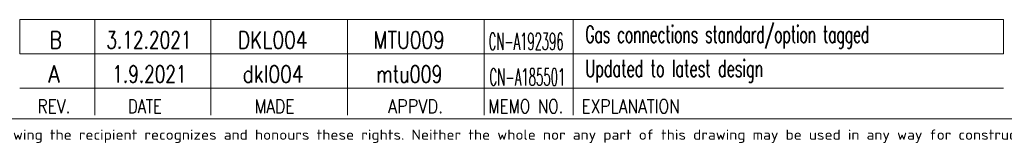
# Model space of a CAD drawing. Header units: inches. Extents: x 0 to 29700, y -16 to 21000.
# Tile 145 of 256: x 12988 to 20194, y 48 to 977. Entities that reach past the tile are written whole.
import ezdxf

# ---------------------------------------------------------------- set-up
doc = ezdxf.new("R2010")
doc.units = ezdxf.units.IN
doc.layers.add('210', color=7, linetype='Continuous', true_color=0xffffff)
doc.layers.add('254', color=7, linetype='Continuous', true_color=0xffffff)
doc.styles.add('iso-1', font='isocp.shx')
doc.styles.add('latin_extended', font='simplex.shx')

msp = doc.modelspace()

# ---------------------------------------------------------------- linework, layer by layer
at = {"layer": '210', "color": 7, "linetype": 'Continuous', "lineweight": 18}
msp.add_line((250, 250), (29450, 250), dxfattribs=at)
at = {"layer": '254', "color": 7, "linetype": 'Continuous', "lineweight": 18}
for p, q in [((12987.939, 727.309), (12987.939, 977.309)), ((20187.946, 475.458), (12987.946, 475.458))]:
    msp.add_line(p, q, dxfattribs=at)
at = {"layer": '254', "color": 7, "linetype": 'Continuous', "lineweight": 13}
for p, q in [((20187.939, 977.309), (12987.939, 977.309)), ((20187.939, 727.309), (12987.939, 727.309)), ((20187.952, 727.309), (12987.951, 727.309))]:
    msp.add_line(p, q, dxfattribs=at)
at = {"layer": '254', "color": 3, "linetype": 'Continuous', "lineweight": 18}
for p, q in [((13537.939, 977.309), (13537.939, 727.309)), ((14387.939, 727.309), (14387.939, 977.309)), ((15387.939, 977.309), (15387.939, 727.309)), ((16387.939, 727.309), (16387.939, 977.309)), ((17037.945, 977.309), (17037.939, 727.309)), ((20187.945, 977.309), (20187.939, 727.309)), ((13537.927, 727.309), (13537.927, 277.309)), ((14387.927, 277.309), (14387.927, 727.309)), ((15387.927, 727.309), (15387.927, 277.309)), ((16387.927, 277.309), (16387.927, 727.309)), ((17037.927, 727.309), (17037.927, 277.309))]:
    msp.add_line(p, q, dxfattribs=at)

# ---------------------------------------------------------------- texts
at = {"layer": '210', "color": 211, "linetype": 'Continuous', "lineweight": 13, "insert": (9212.46, 73.823), "char_height": 75, "attachment_point": 7, "line_spacing_factor": 0.963855, "style": 'iso-1'}
msp.add_mtext('\\W1.2083;Copyright Wärtsilä. All rights reserved. By taking possession of the drawing the recipient recognizes and honours these rights. Neither the whole nor any part of this drawing may be used in any way for construction, fabrication, marketing or any other', dxfattribs=at)
at = {"layer": '254', "color": 3, "linetype": 'Continuous', "lineweight": 18, "char_height": 125, "attachment_point": 7, "line_spacing_factor": 0.963855, "style": 'latin_extended'}
for s, insert in [('\\W0.8203;B', (13204.671, 765.831)), ('\\W0.7284;3.12.2021', (13621.644, 765.831)), ('\\W0.8002;DKL004', (14584.316, 765.831)), ('\\W0.7965;MTU009', (15578.339, 765.831)), ('\\W0.4938;CN-A192396', (16420.336, 755.455)), ('\\W0.5948;Gas connections standard/option tagged', (17127.863, 765.831)), ('\\W0.8021;dkl004', (14619.184, 515.831)), ('\\W0.6187;Updated to latest design', (17127.863, 515.831)), ('\\W0.8818;A', (13197.434, 515.831)), ('\\W0.7240;1.9.2021', (13666.151, 515.831)), ('\\W0.7468;mtu009', (15598.075, 515.831)), ('\\W0.5007;CN-A185501', (16425.886, 493.954))]:
    msp.add_mtext(s, dxfattribs=dict(at, insert=insert))
at = {"layer": '254', "color": 211, "linetype": 'Continuous', "lineweight": 18, "char_height": 100, "attachment_point": 7, "line_spacing_factor": 0.963855, "style": 'latin_extended'}
for s, insert in [('\\W0.8203;REV.', (13119.189, 292.666)), ('\\W0.7715;DATE', (13782, 292.666)), ('\\W0.8285;MADE', (14707.547, 292.666)), ('\\W0.8648;APPVD.', (15683.097, 292.666)), ('\\W0.8075;MEMO NO.', (16416.69, 292.666)), ('\\W0.8275;EXPLANATION', (17099.014, 292.666))]:
    msp.add_mtext(s, dxfattribs=dict(at, insert=insert))

doc.saveas('drawing.dxf')
